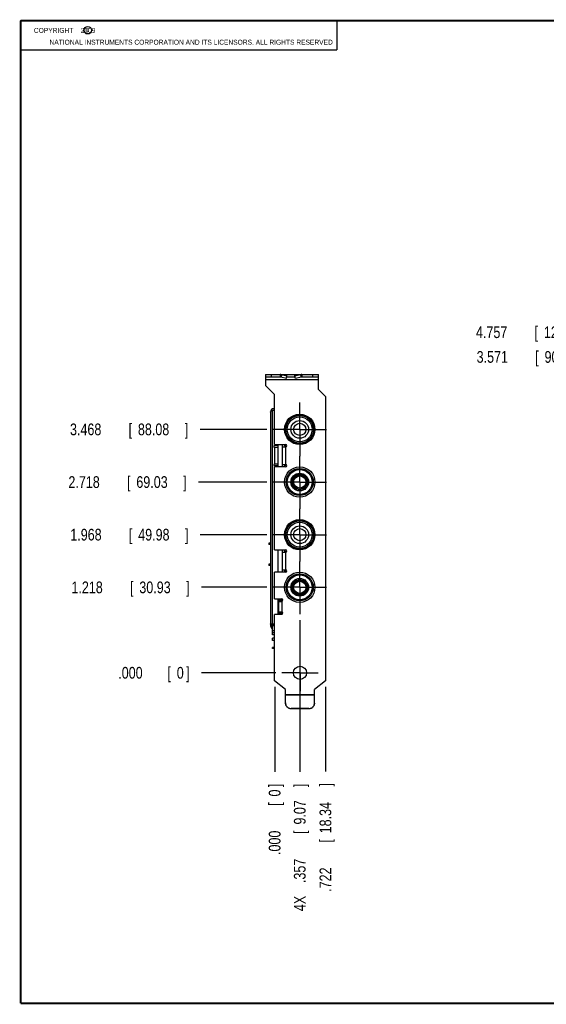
# Model space of a CAD drawing. Header units: inches. Extents: x 0.2 to 16.8, y 0.1 to 10.8.
# Tile 1 of 10: x 0.2 to 5.9, y 0.2 to 10.8. Entities that reach past the tile are written whole.
import ezdxf

# ---------------------------------------------------------------- set-up
doc = ezdxf.new("R2010")
doc.units = ezdxf.units.IN
doc.header["$LTSCALE"] = 0.935
doc.header["$MEASUREMENT"] = 0
doc.linetypes.add('CENTER', pattern=[0.6, 0.375, -0.075, 0.075, -0.075])
doc.layers.get('0').update_dxf_attribs({"linetype": 'CONTINUOUS'})
doc.layers.add('DEFAULT_1', color=7, linetype='CENTER')
doc.layers.add('DIMENSIONS', color=7, linetype='CONTINUOUS')
doc.styles.get("Standard").update_dxf_attribs({"font": 'txt', "width": 0.8})
doc.dimstyles.new('DIMSTYLE_1', dxfattribs={"dimtxt": 0.125, "dimasz": 0.18, "dimexe": 0.18, "dimexo": 0.0625, "dimgap": 0.09, "dimtad": 0, "dimtih": 1, "dimtoh": 1, "dimdec": 3, "dimlfac": 1.333333, "dimzin": 4, "dimdsep": 46, "dimtxsty": 'STANDARD', "dimblk": '_FILLED', "dimblk1": '_FILLED', "dimblk2": '_FILLED', "dimcen": 0.09, "dimadec": 0, "dimazin": 0, "dimtp": 0.005, "dimtm": 0.005, "dimtfac": 1, "dimtdec": 3, "dimtofl": 0, "dimtmove": 0, "dimatfit": 3, "dimldrblk": '_FILLED', "dimfxl": 1, "dimtolj": 1, "dimtzin": 4, "dimarcsym": 0})
doc.dimstyles.new('DIMSTYLE_2', dxfattribs={"dimtxt": 0.125, "dimasz": 0.18, "dimexe": 0.18, "dimexo": 0.0625, "dimgap": 0.09, "dimtad": 0, "dimtih": 1, "dimtoh": 1, "dimdec": 3, "dimlfac": 1.333333, "dimzin": 4, "dimdsep": 46, "dimtxsty": 'STANDARD', "dimblk": '_FILLED', "dimblk1": '_FILLED', "dimblk2": '_FILLED', "dimcen": 0.09, "dimadec": 0, "dimazin": 0, "dimtp": 0.005, "dimtm": 0.005, "dimtfac": 1, "dimtdec": 3, "dimtofl": 0, "dimtmove": 0, "dimatfit": 3, "dimldrblk": '_FILLED', "dimfxl": 1, "dimtolj": 1, "dimtzin": 4, "dimarcsym": 0})

# ---------------------------------------------------------------- blocks, each defined once
blk = doc.blocks.new('*D0')
at = {"layer": 'DIMENSIONS', "color": 2, "linetype": 'CONTINUOUS'}
blk.add_line((2.88, 4.704), (2.18, 4.704), dxfattribs=at)
at = {"layer": 'DIMENSIONS', "color": 2, "linetype": 'CONTINUOUS', "width": 0.8}
for s, p in [('1.218', (0.792, 4.641)), ('[', (1.417, 4.641)), ('30.93', (1.517, 4.641)), (']', (2.017, 4.641))]:
    blk.add_text(s, height=0.125, dxfattribs=at).set_placement(p)
blk = doc.blocks.new('_FILLED')
at = {"color": 0, "linetype": 'BYBLOCK'}
blk.add_solid([(0, 0), (-1, 0.174), (-1, -0.174)], dxfattribs=at)
blk = doc.blocks.new('*D1')
at = {"layer": 'DIMENSIONS', "color": 2, "linetype": 'CONTINUOUS'}
blk.add_line((2.88, 5.266), (2.167, 5.266), dxfattribs=at)
at = {"layer": 'DIMENSIONS', "color": 2, "linetype": 'CONTINUOUS', "width": 0.8}
for s, p in [('1.968', (0.78, 5.204)), ('[', (1.405, 5.204)), ('49.98', (1.505, 5.204)), (']', (2.005, 5.204))]:
    blk.add_text(s, height=0.125, dxfattribs=at).set_placement(p)
blk = doc.blocks.new('*D2')
at = {"layer": 'DIMENSIONS', "color": 2, "linetype": 'CONTINUOUS'}
blk.add_line((2.88, 5.829), (2.147, 5.829), dxfattribs=at)
at = {"layer": 'DIMENSIONS', "color": 2, "linetype": 'CONTINUOUS', "width": 0.8}
for s, p in [('2.718', (0.76, 5.766)), ('[', (1.385, 5.766)), ('69.03', (1.485, 5.766)), (']', (1.985, 5.766))]:
    blk.add_text(s, height=0.125, dxfattribs=at).set_placement(p)
blk = doc.blocks.new('*D3')
at = {"layer": 'DIMENSIONS', "color": 2, "linetype": 'CONTINUOUS'}
blk.add_line((2.88, 6.391), (2.165, 6.391), dxfattribs=at)
at = {"layer": 'DIMENSIONS', "color": 2, "linetype": 'CONTINUOUS', "width": 0.8}
for s, p in [('3.468', (0.777, 6.329)), ('[', (1.402, 6.329)), ('88.08', (1.502, 6.329)), (']', (2.002, 6.329))]:
    blk.add_text(s, height=0.125, dxfattribs=at).set_placement(p)
blk = doc.blocks.new('*D4')
at = {"layer": 'DIMENSIONS', "color": 2, "linetype": 'CONTINUOUS'}
blk.add_line((2.975, 3.79), (2.18, 3.79), dxfattribs=at)
at = {"layer": 'DIMENSIONS', "color": 2, "linetype": 'CONTINUOUS', "width": 0.8}
for s, p in [('.000', (1.292, 3.728)), ('[', (1.817, 3.728)), ('0', (1.917, 3.728)), (']', (2.017, 3.728))]:
    blk.add_text(s, height=0.125, dxfattribs=at).set_placement(p)
blk = doc.blocks.new('*D5')
at = {"layer": 'DIMENSIONS', "color": 2, "linetype": 'CONTINUOUS'}
blk.add_line((3.229, 4.354), (3.229, 2.731), dxfattribs=at)
at = {"layer": 'DIMENSIONS', "color": 2, "linetype": 'CONTINUOUS', "width": 0.8}
for s, p in [(']', (3.292, 2.569)), ('9.07', (3.292, 2.169)), ('[', (3.292, 2.069)), ('.357', (3.292, 1.544)), ('4X ', (3.292, 1.244))]:
    blk.add_text(s, height=0.125, rotation=90, dxfattribs=at).set_placement(p)
blk = doc.blocks.new('*D6')
at = {"layer": 'DIMENSIONS', "color": 2, "linetype": 'CONTINUOUS'}
blk.add_line((3.503, 3.641), (3.503, 2.737), dxfattribs=at)
at = {"layer": 'DIMENSIONS', "color": 2, "linetype": 'CONTINUOUS', "width": 0.8}
for s, p in [(']', (3.566, 2.575)), ('18.34', (3.566, 2.075)), ('[', (3.566, 1.975)), ('.722', (3.566, 1.45))]:
    blk.add_text(s, height=0.125, rotation=90, dxfattribs=at).set_placement(p)
blk = doc.blocks.new('*D7')
at = {"layer": 'DIMENSIONS', "color": 2, "linetype": 'CONTINUOUS'}
blk.add_line((2.962, 3.641), (2.962, 2.731), dxfattribs=at)
at = {"layer": 'DIMENSIONS', "color": 2, "linetype": 'CONTINUOUS', "width": 0.8}
for s, p in [(']', (3.024, 2.569)), ('0', (3.024, 2.469)), ('[', (3.024, 2.369)), ('.000', (3.024, 1.844))]:
    blk.add_text(s, height=0.125, rotation=90, dxfattribs=at).set_placement(p)
blk = doc.blocks.new('*D11')
at = {"layer": 'DIMENSIONS', "color": 2, "linetype": 'CONTINUOUS'}
for p, q in [((6.801, 7.429), (6.599, 7.429)), ((6.801, 6.976), (6.801, 7.429)), ((7.376, 6.976), (6.676, 6.976)), ((7.641, 3.409), (6.676, 3.409)), ((6.801, 3.409), (6.801, 3.049))]:
    blk.add_line(p, q, dxfattribs=at)
at = {"layer": 'DIMENSIONS', "color": 2, "linetype": 'CONTINUOUS', "xscale": 0.18, "yscale": 0.18, "zscale": 0.18}
for p, rotation in [((6.801, 6.976), 270), ((6.801, 3.409), 90)]:
    blk.add_blockref('_FILLED', p, dxfattribs=dict(at, rotation=rotation))
at = {"layer": 'DIMENSIONS', "color": 2, "linetype": 'CONTINUOUS', "width": 0.8}
for s, p in [('4.757', (5.111, 7.367)), ('[', (5.736, 7.367)), ('120.83', (5.836, 7.367)), (']', (6.436, 7.367))]:
    blk.add_text(s, height=0.125, dxfattribs=at).set_placement(p)
blk = doc.blocks.new('*D12')
at = {"layer": 'DIMENSIONS', "color": 2, "linetype": 'CONTINUOUS'}
for p, q in [((6.589, 7.166), (6.406, 7.166)), ((6.589, 6.677), (6.589, 7.166)), ((7.706, 6.677), (6.464, 6.677)), ((7.706, 3.999), (6.464, 3.999)), ((6.589, 3.999), (6.589, 3.639))]:
    blk.add_line(p, q, dxfattribs=at)
at = {"layer": 'DIMENSIONS', "color": 2, "linetype": 'CONTINUOUS', "xscale": 0.18, "yscale": 0.18, "zscale": 0.18}
for p, rotation in [((6.589, 6.677), 270), ((6.589, 3.999), 90)]:
    blk.add_blockref('_FILLED', p, dxfattribs=dict(at, rotation=rotation))
at = {"layer": 'DIMENSIONS', "color": 2, "linetype": 'CONTINUOUS', "width": 0.8}
for s, p in [('3.571', (5.118, 7.103)), ('[', (5.743, 7.103)), ('90.7', (5.843, 7.103)), (']', (6.243, 7.103))]:
    blk.add_text(s, height=0.125, dxfattribs=at).set_placement(p)

msp = doc.modelspace()

# ---------------------------------------------------------------- linework, layer by layer
at = {"color": 2, "linetype": 'CONTINUOUS'}
for p, q in [((0.25001, 10.7586), (3.62501, 10.7586)), ((0.25001, 10.7586), (0.25001, 10.4456)), ((3.62501, 10.7586), (3.62501, 10.4456)), ((0.25001, 10.4456), (3.62501, 10.4456))]:
    msp.add_line(p, q, dxfattribs=at)
at = {"color": 7, "linetype": 'CONTINUOUS'}
for p, q in [((2.86565, 6.97646), (2.86565, 6.95021)), ((2.86565, 6.97646), (3.09065, 6.97646)), ((3.0192, 6.97646), (3.0192, 6.95021)), ((3.03359, 6.97467), (3.0277, 6.94932)), ((3.09301, 6.961), (3.03359, 6.97467)), ((3.08713, 6.93565), (3.09301, 6.961)), ((3.09301, 6.961), (3.09457, 6.97467)), ((3.09457, 6.97646), (3.42815, 6.97646)), ((3.17829, 6.961), (3.17673, 6.97467)), ((3.23771, 6.97467), (3.17829, 6.961)), ((3.18417, 6.93565), (3.17829, 6.961)), ((3.23771, 6.97467), (3.2436, 6.94932)), ((3.2521, 6.97646), (3.2521, 6.95021)), ((3.42815, 6.95021), (3.42815, 6.97646)), ((2.95415, 6.61482), (2.95415, 6.59682)), ((2.9969, 6.23021), (2.9969, 5.99021)), ((3.0434, 6.23021), (3.0434, 6.20396)), ((3.06702, 6.23021), (3.06702, 6.21413)), ((3.06702, 6.21413), (3.08969, 6.21413)), ((3.07301, 6.21413), (3.07301, 6.20396)), ((3.0434, 6.01646), (3.0434, 5.99021)), ((3.06702, 6.00596), (3.06702, 5.99021)), ((3.08975, 6.00596), (3.06702, 6.00596)), ((3.07301, 6.01646), (3.07301, 6.00596)), ((3.06702, 5.99061), (3.0434, 5.99061)), ((2.89871, 5.17687), (2.89871, 5.16211)), ((2.91815, 5.17687), (2.89871, 5.17687)), ((2.91815, 5.16211), (2.89871, 5.16211)), ((2.9969, 5.10521), (2.9969, 4.86521)), ((3.0434, 5.10521), (3.0434, 5.07896)), ((3.06702, 5.10521), (3.06702, 5.08913)), ((3.06702, 5.08913), (3.08969, 5.08913)), ((3.06997, 5.07896), (3.06997, 5.08913)), ((2.89871, 4.95187), (2.89871, 4.93711)), ((2.91815, 4.95187), (2.89871, 4.95187)), ((2.91815, 4.93711), (2.89871, 4.93711)), ((3.0434, 4.89146), (3.0434, 4.86521)), ((3.06702, 4.86561), (3.0434, 4.86561)), ((3.08975, 4.88096), (3.06702, 4.88096)), ((3.06702, 4.88096), (3.06702, 4.86521)), ((3.06997, 4.88096), (3.06997, 4.89146)), ((2.9969, 4.58021), (2.9969, 4.56521)), ((2.9969, 4.56521), (3.0434, 4.56521)), ((3.0434, 4.57806), (3.0434, 4.55612)), ((3.04948, 4.56561), (3.0434, 4.56561)), ((2.9969, 4.43021), (3.0434, 4.43021)), ((2.9969, 4.43021), (2.9969, 4.41521)), ((3.0434, 4.43931), (3.0434, 4.41737)), ((2.9232, 4.29249), (2.91815, 4.29249)), ((2.93615, 4.31079), (2.93615, 4.31229)), ((2.96165, 4.29826), (2.9399, 4.29826)), ((2.9399, 4.23976), (2.9399, 4.29826)), ((2.96165, 4.29226), (2.9399, 4.29226)), ((2.96165, 4.23976), (2.9399, 4.23976)), ((2.96165, 4.23901), (2.9399, 4.23901)), ((2.9399, 4.21651), (2.9399, 4.23901)), ((2.96165, 4.21651), (2.9399, 4.21651)), ((2.9399, 4.19588), (2.9399, 4.21623)), ((2.96165, 4.19588), (2.9399, 4.19588)), ((2.96165, 4.15913), (2.9399, 4.15913)), ((2.9399, 4.13663), (2.9399, 4.15913)), ((2.96165, 4.13663), (2.9399, 4.13663)), ((2.96165, 4.05938), (2.9399, 4.05938)), ((2.9399, 4.05188), (2.9399, 4.05938)), ((2.96165, 4.05188), (2.9399, 4.05188)), ((3.3269, 3.40622), (3.1379, 3.40622))]:
    msp.add_line(p, q, dxfattribs=at)
at = {"color": 3, "linetype": 'CONTINUOUS'}
for p, q in [((2.86565, 6.95021), (2.86565, 6.86171)), ((3.0192, 6.95021), (2.86565, 6.95021)), ((3.08713, 6.93565), (3.0277, 6.94932)), ((3.18065, 6.95021), (3.09065, 6.95021)), ((3.2436, 6.94932), (3.18417, 6.93565)), ((3.42815, 6.95021), (3.2521, 6.95021)), ((3.42815, 6.81746), (3.42815, 6.95021)), ((2.96165, 6.76571), (2.86565, 6.86171)), ((2.96165, 6.23021), (2.96165, 6.76571)), ((3.42815, 6.81746), (3.50315, 6.74246)), ((3.50315, 6.74246), (3.50315, 3.70354)), ((2.91815, 6.57357), (2.91815, 4.31232)), ((2.93615, 6.59682), (2.96165, 6.59682)), ((2.96165, 6.61482), (2.95415, 6.61482)), ((2.9969, 6.21807), (2.9609, 6.21807)), ((2.96165, 6.23021), (3.07715, 6.23021)), ((2.9609, 6.20007), (2.99684, 6.20007)), ((3.0434, 6.20396), (3.0434, 6.01646)), ((3.0434, 6.20396), (3.07715, 6.20396)), ((2.99684, 6.02007), (2.9609, 6.02007)), ((2.9969, 6.00207), (2.9609, 6.00207)), ((3.0434, 6.01646), (3.07715, 6.01646)), ((2.96165, 5.10521), (2.96165, 5.99021)), ((3.07715, 5.99021), (2.96165, 5.99021)), ((2.96165, 5.10521), (3.07715, 5.10521)), ((3.0434, 5.07896), (3.0434, 4.89146)), ((3.0434, 5.07896), (3.07715, 5.07896)), ((3.07715, 4.86521), (2.96165, 4.86521)), ((2.96165, 4.58021), (2.96165, 4.86521)), ((3.0434, 4.89146), (3.07715, 4.89146)), ((2.96165, 4.58021), (3.03665, 4.58021)), ((2.9969, 4.56521), (2.9969, 4.43021)), ((2.9969, 4.55396), (3.03665, 4.55396)), ((3.0029, 4.55396), (3.0029, 4.44146)), ((2.9969, 4.44146), (3.03665, 4.44146)), ((3.03665, 4.41521), (2.96165, 4.41521)), ((2.96165, 3.70354), (2.96165, 4.41521)), ((2.91815, 4.31232), (2.96165, 4.31232)), ((2.91815, 4.31079), (2.91815, 4.31229)), ((2.91815, 4.30639), (2.91815, 4.29249)), ((3.0779, 3.61271), (2.96165, 3.70354)), ((3.50315, 3.70354), (3.3869, 3.61271)), ((3.0779, 3.46828), (3.0779, 3.61271)), ((3.3869, 3.46828), (3.3869, 3.61271)), ((3.3269, 3.4085), (3.1379, 3.4085))]:
    msp.add_line(p, q, dxfattribs=at)
at = {"color": 9, "linetype": 'CONTINUOUS'}
for p, q in [((2.92565, 6.97646), (2.92565, 6.95021)), ((3.03359, 6.97467), (3.09457, 6.97467)), ((3.23771, 6.97467), (3.17673, 6.97467)), ((3.36815, 6.95021), (3.36815, 6.97646)), ((3.42815, 6.92021), (2.86565, 6.92021)), ((2.93615, 6.59682), (2.93615, 4.31232)), ((2.95415, 6.21491), (2.95415, 6.20323)), ((2.9609, 6.20007), (2.9609, 6.02007)), ((3.07715, 6.20396), (3.07715, 6.01646)), ((2.95415, 6.01691), (2.95415, 6.00523)), ((3.07715, 5.07896), (3.07715, 4.89146)), ((3.03665, 4.55396), (3.03665, 4.44146)), ((2.91815, 4.31079), (2.93615, 4.31079)), ((2.93615, 4.27961), (2.9399, 4.28611)), ((2.95415, 4.31232), (2.95415, 4.29826)), ((3.0779, 3.55721), (3.3869, 3.55721)), ((3.0779, 3.55493), (3.3869, 3.55493)), ((3.1379, 3.4085), (3.1379, 3.40622)), ((3.3269, 3.4085), (3.3269, 3.40622))]:
    msp.add_line(p, q, dxfattribs=at)
at = {"color": 7, "linetype": 'CONTINUOUS', "const_width": 0.02}
for points in [[(0.25, 10.75859), (0.25, 0.25859)], [(16.75, 10.75859), (0.25, 10.75859)], [(0.25, 0.25859), (16.75, 0.25859)]]:
    msp.add_lwpolyline(points, dxfattribs=at)
at = {"color": 2, "linetype": 'CONTINUOUS'}
msp.add_circle((0.96593, 10.65619), 0.04027, dxfattribs=at)
at = {"color": 7, "linetype": 'CONTINUOUS'}
for centre, radius in [((3.22942, 6.3913), 0.1624), ((3.22942, 6.3913), 0.1565), ((3.22942, 6.3913), 0.13287), ((3.22942, 6.3913), 0.09449), ((3.22942, 6.3913), 0.06496), ((3.22942, 5.8288), 0.1624), ((3.22942, 5.8288), 0.13287), ((3.22942, 5.8288), 0.09449), ((3.22942, 5.8288), 0.06644), ((3.22942, 5.8288), 0.06496), ((3.22942, 5.2663), 0.1624), ((3.22942, 5.2663), 0.1565), ((3.22942, 5.2663), 0.13287), ((3.22942, 5.2663), 0.09449), ((3.22942, 5.2663), 0.06496), ((3.22942, 4.7038), 0.1624), ((3.22942, 4.7038), 0.13287), ((3.22942, 4.7038), 0.09449), ((3.22942, 4.7038), 0.06644), ((3.22942, 4.7038), 0.06496)]:
    msp.add_circle(centre, radius, dxfattribs=at)
at = {"color": 9, "linetype": 'CONTINUOUS'}
for centre, radius in [((3.22942, 6.3913), 0.14764), ((3.22942, 5.8288), 0.14469), ((3.22942, 5.8288), 0.08268), ((3.22942, 5.8288), 0.07825), ((3.22942, 5.2663), 0.14764), ((3.22942, 4.7038), 0.14469), ((3.22942, 4.7038), 0.08268), ((3.22942, 4.7038), 0.07825)]:
    msp.add_circle(centre, radius, dxfattribs=at)
at = {"color": 3, "linetype": 'CONTINUOUS'}
msp.add_circle((3.2324, 3.79046), 0.07013, dxfattribs=at)
for centre, radius, start, end in [((2.95415, 6.57882), 0.036, 90, 180.002953), ((2.9609, 6.20907), 0.009, 90, 270), ((3.07715, 6.21709), 0.01312, 270, 90), ((2.9609, 6.01107), 0.009, 90, 270), ((3.07715, 6.00334), 0.01312, 270, 90), ((3.07715, 5.09209), 0.01312, 270, 90), ((3.07715, 4.87834), 0.01312, 270, 90), ((3.03665, 4.56709), 0.01312, 270, 90), ((3.03665, 4.42834), 0.01312, 270, 90), ((2.95415, 4.31079), 0.036, 180, 247.024999), ((2.95415, 4.29249), 0.036, 180, 245.981394)]:
    msp.add_arc(centre, radius, start, end, dxfattribs=at)
at = {"color": 7, "linetype": 'CONTINUOUS'}
msp.add_arc((2.95415, 4.31079), 0.018, 180, 224.224539, dxfattribs=at)
for points, knots in [([(3.03359, 6.97467), (3.03124, 6.97527), (3.02647, 6.97616), (3.02162, 6.97646), (3.0192, 6.97646)], [0, 0, 0, 0, 0.50031429, 1, 1, 1, 1]), ([(3.09457, 6.97467), (3.09428, 6.97496), (3.09368, 6.97546), (3.0927, 6.97604), (3.09168, 6.97638), (3.09099, 6.97646), (3.09065, 6.97646)], [0, 0, 0, 0, 0.27597255, 0.53040618, 0.7693145, 1, 1, 1, 1]), ([(3.17673, 6.97467), (3.17702, 6.97496), (3.17762, 6.97546), (3.1786, 6.97604), (3.17962, 6.97638), (3.18031, 6.97646), (3.18065, 6.97646)], [0, 0, 0, 0, 0.27597255, 0.53040618, 0.7693145, 1, 1, 1, 1]), ([(3.2521, 6.97646), (3.24968, 6.97646), (3.24483, 6.97616), (3.24006, 6.97527), (3.23771, 6.97467)], [0, 0, 0, 0, 0.49968571, 1, 1, 1, 1]), ([(2.93646, 4.31083), (2.93647, 4.31073), (2.93671, 4.30889), (2.93708, 4.30706), (2.93752, 4.30537)], [0, 0, 0, 0, 0.05626332, 1, 1, 1, 1]), ([(3.1379, 3.40622), (3.13271, 3.40622), (3.12219, 3.40758), (3.10756, 3.41362), (3.095, 3.42324), (3.08534, 3.43575), (3.07927, 3.45033), (3.0779, 3.46082), (3.0779, 3.46599)], [0, 0, 0, 0, 0.16597807, 0.33485937, 0.50061378, 0.66620567, 0.8346323, 1, 1, 1, 1]), ([(3.3869, 3.46599), (3.3869, 3.46082), (3.38553, 3.45033), (3.37946, 3.43575), (3.3698, 3.42324), (3.35724, 3.41362), (3.34261, 3.40758), (3.33209, 3.40622), (3.3269, 3.40622)], [0, 0, 0, 0, 0.1653677, 0.33379433, 0.49938622, 0.66514063, 0.83402193, 1, 1, 1, 1])]:
    msp.add_open_spline(points, degree=3, knots=knots, dxfattribs=at)
at = {"color": 3, "linetype": 'CONTINUOUS'}
for points, knots in [([(3.0277, 6.94932), (3.02631, 6.94962), (3.02348, 6.95006), (3.02063, 6.95021), (3.0192, 6.95021)], [0, 0, 0, 0, 0.49977361, 1, 1, 1, 1]), ([(3.2521, 6.95021), (3.25067, 6.95021), (3.24782, 6.95006), (3.24499, 6.94962), (3.2436, 6.94932)], [0, 0, 0, 0, 0.50022639, 1, 1, 1, 1]), ([(2.91815, 6.57357), (2.91815, 6.57405), (2.91821, 6.57503), (2.91847, 6.57649), (2.91891, 6.57796), (2.91951, 6.57941), (2.92027, 6.58087), (2.92152, 6.58285), (2.92262, 6.58427), (2.92342, 6.5852)], [0, 0, 0, 0, 0.11167024, 0.22490512, 0.34112355, 0.46155624, 0.58719599, 0.71865572, 1, 1, 1, 1]), ([(2.92342, 6.5852), (2.92429, 6.5862), (2.92618, 6.5882), (2.92929, 6.59107), (2.93266, 6.59395), (2.93498, 6.59586), (2.93615, 6.59682)], [0, 0, 0, 0, 0.23099494, 0.47770575, 0.73586932, 1, 1, 1, 1]), ([(3.0779, 3.46828), (3.0779, 3.46311), (3.07927, 3.45262), (3.08534, 3.43804), (3.095, 3.42553), (3.10756, 3.41591), (3.12219, 3.40987), (3.13271, 3.4085), (3.1379, 3.4085)], [0, 0, 0, 0, 0.1653677, 0.33379433, 0.49938622, 0.66514063, 0.83402193, 1, 1, 1, 1]), ([(3.3269, 3.4085), (3.33209, 3.4085), (3.34261, 3.40987), (3.35724, 3.41591), (3.3698, 3.42553), (3.37946, 3.43804), (3.38523, 3.45192), (3.38669, 3.4616), (3.38686, 3.46602)], [0, 0, 0, 0, 0.17007162, 0.34311808, 0.51296052, 0.68263643, 0.855217, 1, 1, 1, 1])]:
    msp.add_open_spline(points, degree=3, knots=knots, dxfattribs=at)
msp.add_open_spline([(3.38686, 3.46602), (3.38689, 3.46677), (3.3869, 3.46752), (3.3869, 3.46828)], degree=3, dxfattribs=at)
at = {"layer": 'DEFAULT_1', "color": 7, "linetype": 'CENTER'}
for p, q in [((3.22942, 6.3913), (3.22942, 6.6787)), ((3.22942, 6.3913), (2.94202, 6.3913)), ((3.22942, 6.3913), (3.22942, 6.1039)), ((3.22942, 6.3913), (3.51682, 6.3913)), ((3.22942, 5.8288), (3.22942, 6.1039)), ((3.22942, 5.8288), (2.94202, 5.8288)), ((3.22942, 5.8288), (3.22942, 5.5414)), ((3.22942, 5.8288), (3.51682, 5.8288)), ((3.22942, 5.2663), (3.22942, 5.5414)), ((3.22942, 5.2663), (2.94202, 5.2663)), ((3.22942, 5.2663), (3.51682, 5.2663)), ((3.22942, 5.2663), (3.22942, 4.9789)), ((3.22942, 4.7038), (3.22942, 4.9789)), ((3.22942, 4.7038), (2.94202, 4.7038)), ((3.22942, 4.7038), (3.51682, 4.7038)), ((3.22942, 4.7038), (3.22942, 4.4164)), ((3.2324, 3.79046), (3.2324, 3.98559)), ((3.2324, 3.79046), (3.03727, 3.79046)), ((3.2324, 3.79046), (3.42752, 3.79046)), ((3.2324, 3.79046), (3.2324, 3.59534))]:
    msp.add_line(p, q, dxfattribs=at)

# ---------------------------------------------------------------- texts
at = {"color": 2, "linetype": 'CONTINUOUS', "width": 0.8}
for s, p in [('c', (0.94601, 10.63633)), ('NATIONAL INSTRUMENTS CORPORATION AND ITS LICENSORS. ALL RIGHTS RESERVED', (0.55829, 10.50165))]:
    msp.add_text(s, height=0.053, dxfattribs=at).set_placement(p)
at = {"color": 2, "linetype": 'CONTINUOUS', "insert": (0.31251, 10.68047), "char_height": 0.053, "width": 0.8904, "attachment_point": 1}
msp.add_mtext('    COPYRIGHT    2009', dxfattribs=at)

# ---------------------------------------------------------------- dimensions: what is measured, and where the dimension line sits
at = {"layer": 'DIMENSIONS', "color": 2, "linetype": 'CONTINUOUS'}
for base, p1, p2, angle, picture, middle in [((6.80097, 3.4085), (7.37649, 6.97646), (7.64108, 3.4085), 270, '*D11', (5.82381, 7.42913)), ((6.58911, 6.6772), (7.70649, 3.99896), (7.70649, 6.6772), 90, '*D12', (5.73076, 7.16552))]:
    dim = msp.add_linear_dim(base=base, p1=p1, p2=p2, angle=angle, dimstyle='DIMSTYLE_2', dxfattribs=at)
    dim.commit()
    dim.dimension.update_dxf_attribs({"geometry": picture, "text_midpoint": middle, "dimtype": 160})
for feature_location, offset, dtype, origin, picture, middle in [((2.87952, 6.3913), (-0.71476, 0), 0, (3.03727, 3.79046), '*D3', (1.43976, 6.3913)), ((2.87952, 5.8288), (-0.73244, 0), 0, (3.03727, 3.79046), '*D2', (1.42209, 5.8288)), ((2.87952, 5.2663), (-0.71252, 0), 0, (3.03727, 3.79046), '*D1', (1.442, 5.2663)), ((2.87952, 4.7038), (-0.69993, 0), 0, (3.03727, 3.79046), '*D0', (1.45459, 4.7038)), ((2.9747747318, 3.7904633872), (-0.7951839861, 0), 0, (3.0372747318, 3.7904633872), '*D4', (1.7045907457, 3.7904633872)), ((2.9616497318, 3.6410378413), (0, -0.9098846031), 1, (2.9616497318, 3.7035378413), '*D7', (2.9616497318, 2.2561532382)), ((3.50315, 3.64104), (0, -0.90366), 1, (2.96165, 3.70354), '*D6', (3.50315, 2.06238))]:
    dim = msp.add_ordinate_dim(feature_location=feature_location, offset=offset, dtype=dtype, origin=origin, dimstyle='DIMSTYLE_1', dxfattribs=at)
    dim.commit()
    dim.dimension.update_dxf_attribs({"geometry": picture, "text_midpoint": middle})
dim = msp.add_ordinate_dim(feature_location=(3.22942, 4.3539), offset=(0, -1.62274), dtype=1, origin=(2.96165, 3.70354), text='4X <>', dimstyle='DIMSTYLE_1', dxfattribs=at)
dim.commit()
dim.dimension.update_dxf_attribs({"geometry": '*D5', "text_midpoint": (3.22942, 1.95615)})

doc.saveas('drawing.dxf')
